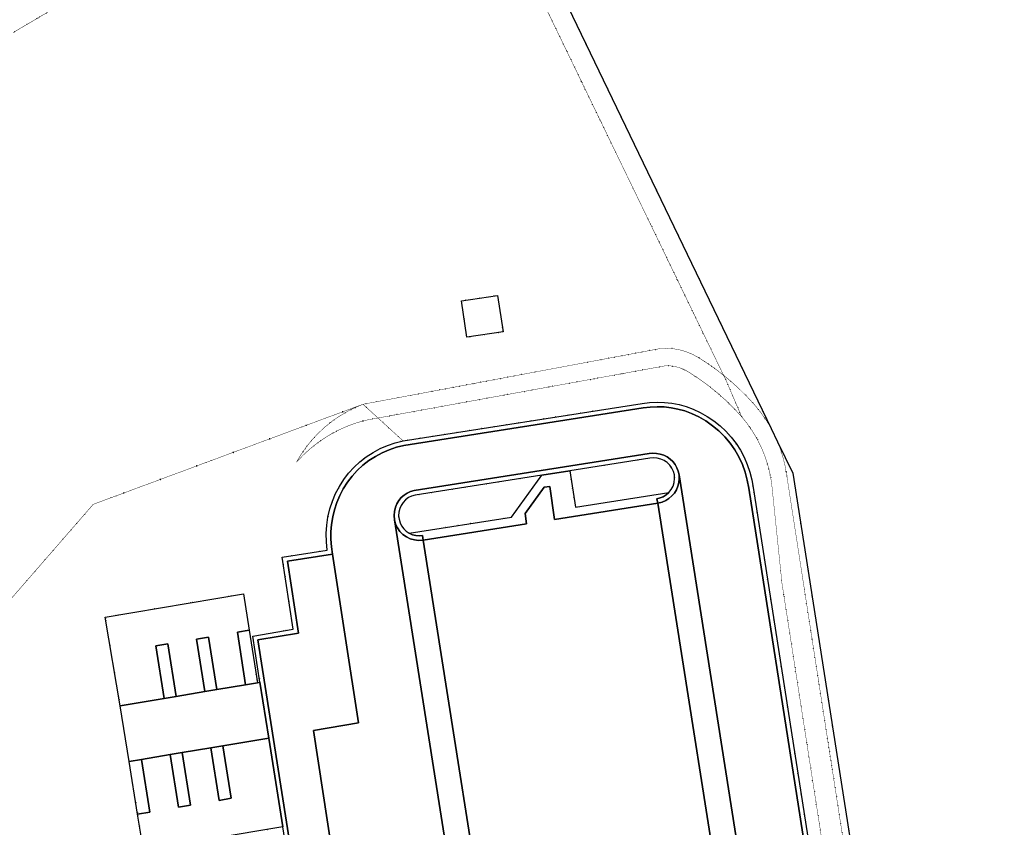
# Model space of a CAD drawing. Header units: millimetres. Extents: x 0 to 1134213, y -536989 to 313336.
# Tile 83 of 86: x 867464 to 974797, y 95890 to 183978. Entities that reach past the tile are written whole.
import ezdxf

# ---------------------------------------------------------------- set-up
doc = ezdxf.new("R2010")
doc.units = ezdxf.units.MM
doc.linetypes.add('DOT', pattern=[6.35, 0, -6.35])
for name, color, linetype in [('panden', 7, 'Continuous'), ('terreindeelbegroeid', 7, 'DOT'), ('waterdeel', 4, 'Continuous'), ('wegdeel_opstelplaats', 7, 'Continuous'), ('wegdeel_parkeervlak', 7, 'Continuous'), ('wegdeel_rijbaan', 7, 'Continuous'), ('wegdeel_voetpad', 7, 'Continuous')]:
    doc.layers.add(name, color=color, linetype=linetype)
doc.layers.add('scheiding_hek', color=7, linetype='Continuous', true_color=0x8a193f)

msp = doc.modelspace()

# ---------------------------------------------------------------- linework, layer by layer
at = {"layer": 'panden'}
msp.add_polyline3d([(920129.7, 72030.4, 0), (911448.7, 127220.4, 0), (922727.7, 128988.4, 0), (922550.7, 130128.4, 0), (924628.7, 132981.4, 0), (925237.7, 133075.4, 0), (925778.7, 129466.4, 0), (937018.7, 131232.4, 0), (945703.7, 76041.4, 0)], dxfattribs=at)
at = {"layer": 'scheiding_hek'}
for p, q in [((915095.7, 210628.4), (949391.7, 139376.4)), ((949391.7, 139376.4), (950089.7, 137926.4))]:
    msp.add_line(p, q, dxfattribs=at)
msp.add_polyline3d([(950089.7, 137926.4, 0), (951734.7, 134508.4, 0), (970659.7, 13430.4, 0)], dxfattribs=at)
at = {"layer": 'terreindeelbegroeid'}
for points in [[(949391.7, 139376.4, 0), (948840.7, 140296.4, 0), (948223.7, 141173.4, 0), (947544.7, 142003.4, 0), (946757.7, 142855.4, 0), (945935.7, 143672.4, 0), (945079.7, 144454.4, 0), (944190.7, 145198.4, 0), (913847.7, 207956.4, 0), (913041.7, 209448.4, 0), (915095.7, 210628.4, 0), (915830.7, 209100.4, 0), (934078.7, 171190.4, 0)], [(916207.7, 149347.4, 0), (920162.7, 149946.4, 0), (919563.7, 153901.4, 0), (915608.7, 153302.4, 0)], [(944190.7, 145198.4, 0), (944498.7, 144561.4, 0), (946150.7, 140694.4, 0), (945296.7, 141614.4, 0), (944400.7, 142490.4, 0), (943461.7, 143321.4, 0), (942482.7, 144105.4, 0), (941466.7, 144839.4, 0), (940415.7, 145522.4, 0), (939947.7, 145790.4, 0), (939449.7, 145998.4, 0), (938929.7, 146142.4, 0), (938395.7, 146219.4, 0), (937855.7, 146229.4, 0), (906525.7, 140533.4, 0), (904884.7, 142032.4, 0), (937324.7, 148115.4, 0), (938035.7, 148137.4, 0), (938745.7, 148085.4, 0), (939446.7, 147958.4, 0), (940129.7, 147758.4, 0), (940787.7, 147488.4, 0), (941414.7, 147151.4, 0), (942366.7, 146538.4, 0), (943291.7, 145887.4, 0)], [(906525.7, 140533.4, 0), (905087.7, 140272.4, 0), (904143.7, 139995.4, 0), (903220.7, 139657.4, 0), (902320.7, 139259.4, 0), (901449.7, 138803.4, 0), (900610.7, 138290.4, 0), (899806.7, 137723.4, 0), (899041.7, 137104.4, 0), (898319.7, 136437.4, 0), (897642.7, 135723.4, 0), (898144.7, 136565.4, 0), (898704.7, 137369.4, 0), (899320.7, 138133.4, 0), (899987.7, 138851.4, 0), (900703.7, 139520.4, 0), (901464.7, 140138.4, 0), (902267.7, 140700.4, 0), (903108.7, 141205.4, 0), (903981.7, 141650.4, 0), (904884.7, 142032.4, 0)], [(974796.7, 10552.4, 0), (973161.7, 9604.4, 0), (968673.7, 12434.4, 0), (969316.7, 16390.4, 0), (951078.7, 134284.4, 0), (950919.7, 135216.4, 0), (950700.7, 136137.4, 0), (950423.7, 137041.4, 0), (950090.8, 137923.5, 0), (950105.9, 137892.5, 0), (951734.7, 134508.4, 0), (970658.1, 13440.3, 0), (974458.7, 11104.4, 0), (974791, 10561.5, 0)], [(938222.7, 132397.4, 0), (928040.7, 130797.4, 0), (927423.7, 134781.4, 0), (936169.7, 136158.4, 0), (936567.7, 136190.4, 0), (936966.7, 136156.4, 0), (937353.7, 136056.4, 0), (937717.7, 135893.4, 0), (938050.7, 135671.4, 0), (938334.7, 135394.4, 0), (938564.7, 135071.4, 0), (938731.7, 134711.4, 0), (938832.7, 134328.4, 0), (938862.7, 133932.4, 0), (938813.7, 133510.4, 0), (938686.7, 133104.4, 0), (938487.7, 132729.4, 0)], [(909935.7, 127962.4, 0), (909611.7, 128180.4, 0), (909330.7, 128451.4, 0), (909100.7, 128767.4, 0), (908928.7, 129117.4, 0), (908819.7, 129492.4, 0), (908775.7, 129880.4, 0), (908800.7, 130269.4, 0), (908891.7, 130649.4, 0), (909045.7, 131007.4, 0), (909260.7, 131332.4, 0), (909528.7, 131614.4, 0), (909842.7, 131845.4, 0), (910191.7, 132017.4, 0), (910565.7, 132126.4, 0), (924390.7, 134303.4, 0), (921067.7, 129713.4, 0)]]:
    msp.add_polyline3d(points, close=True, dxfattribs=at)
for points in [[(913847.7, 207956.4, 0), (944190.7, 145198.4, 0), (943291.7, 145887.4, 0), (942366.7, 146538.4, 0), (941414.7, 147151.4, 0), (940787.7, 147488.4, 0), (940129.7, 147758.4, 0), (939446.7, 147958.4, 0), (938745.7, 148085.4, 0), (938035.7, 148137.4, 0), (937324.7, 148115.4, 0), (904884.7, 142032.4, 0), (875478.7, 131117.4, 0), (863379.7, 117195.4, 0)], [(884699.7, 193160.4, 0), (866754.7, 182575.4, 0)], [(866754.7, 182575.4, 0), (884699.7, 193160.4, 0)], [(966162.7, 12968.4, 0), (947429.7, 132945.4, 0), (947282.7, 133800.4, 0), (947066.7, 134641.4, 0), (946783.7, 135462.4, 0), (946435.7, 136257.4, 0), (946024.7, 137022.4, 0), (945553.7, 137751.4, 0), (945025.7, 138440.4, 0), (944443.7, 139084.4, 0), (943811.7, 139679.4, 0), (943133.7, 140221.4, 0), (942414.7, 140707.4, 0), (941658.7, 141134.4, 0), (940870.7, 141498.4, 0), (940113.7, 141775.4, 0), (939336.7, 141990.4, 0), (938545.7, 142144.4, 0), (937744.7, 142236.4, 0), (936938.7, 142263.4, 0), (936133.7, 142227.4, 0), (935333.7, 142128.4, 0), (909263.7, 138032.4, 0), (906525.7, 140533.4, 0), (937855.7, 146229.4, 0), (938395.7, 146219.4, 0), (938929.7, 146142.4, 0), (939449.7, 145998.4, 0), (939947.7, 145790.4, 0), (940415.7, 145522.4, 0), (941466.7, 144839.4, 0), (942482.7, 144105.4, 0), (943461.7, 143321.4, 0), (944400.7, 142490.4, 0), (945296.7, 141614.4, 0), (946150.7, 140694.4, 0), (946779.7, 139913.4, 0), (947350.7, 139090.4, 0), (947861.7, 138228.4, 0), (948308.7, 137332.4, 0), (948689.7, 136406.4, 0), (949003.7, 135455.4, 0), (949248.7, 134483.4, 0), (949422.7, 133497.4, 0), (950564.7, 122474.4, 0), (966730.7, 18408.4, 0)], [(966730.7, 18408.4, 0), (950564.7, 122474.4, 0), (949422.7, 133497.4, 0), (949248.7, 134483.4, 0), (949003.7, 135455.4, 0), (948689.7, 136406.4, 0), (948308.7, 137332.4, 0), (947861.7, 138228.4, 0), (947350.7, 139090.4, 0), (946779.7, 139913.4, 0), (946150.7, 140694.4, 0), (944498.7, 144561.4, 0), (944190.7, 145198.4, 0), (945079.7, 144454.4, 0), (945935.7, 143672.4, 0), (946757.7, 142855.4, 0), (947544.7, 142003.4, 0), (948223.7, 141173.4, 0), (948840.7, 140296.4, 0), (949391.7, 139376.4, 0), (949757.7, 138615.4, 0), (950089.7, 137926.4, 0), (950090.7, 137923.4, 0), (950423.7, 137041.4, 0), (950700.7, 136137.4, 0), (950919.7, 135216.4, 0), (951078.7, 134284.4, 0), (969316.7, 16390.4, 0)], [(863379.7, 117195.4, 0), (875478.7, 131117.4, 0), (904884.7, 142032.4, 0), (903981.7, 141650.4, 0), (903108.7, 141205.4, 0), (902267.7, 140700.4, 0), (901464.7, 140138.4, 0), (900703.7, 139520.4, 0), (899987.7, 138851.4, 0), (899320.7, 138133.4, 0), (898704.7, 137369.4, 0), (898144.7, 136565.4, 0), (897642.7, 135723.4, 0), (898319.7, 136437.4, 0), (899041.7, 137104.4, 0), (899806.7, 137723.4, 0), (900610.7, 138290.4, 0), (901449.7, 138803.4, 0), (902320.7, 139259.4, 0), (903220.7, 139657.4, 0), (904143.7, 139995.4, 0), (905087.7, 140272.4, 0), (906525.7, 140533.4, 0), (909263.7, 138032.4, 0), (908407.7, 137825.4, 0), (907572.7, 137547.4, 0), (906763.7, 137198.4, 0), (905988.7, 136782.4, 0), (905250.7, 136301.4, 0), (904556.7, 135760.4, 0), (903910.7, 135161.4, 0), (903318.7, 134509.4, 0), (902783.7, 133810.4, 0), (902309.7, 133068.4, 0), (901901.7, 132288.4, 0), (901560.7, 131476.4, 0), (901280.7, 130612.4, 0), (901072.7, 129727.4, 0), (900939.7, 128829.4, 0), (900881.7, 127922.4, 0), (900899.7, 127014.4, 0), (900992.7, 126110.4, 0), (896072.7, 125338.4, 0), (897276.7, 117491.4, 0), (892867.7, 116748.4, 0), (893657.7, 111709.4, 0), (893391.7, 111664.4, 0), (892492.7, 117395.4, 0), (891872.7, 121347.4, 0), (876783.7, 118804.4, 0), (878411.7, 109140.4, 0), (879393.7, 103059.4, 0), (880317.7, 97332.4, 0), (880954.7, 93383.4, 0), (896131.7, 95941.4, 0), (900457.7, 68360.4, 0)]]:
    msp.add_polyline3d(points, dxfattribs=at)
at = {"layer": 'waterdeel'}
msp.add_polyline3d([(916207.7, 149347.4, 0), (915608.7, 153302.4, 0), (919563.7, 153901.4, 0), (920162.7, 149946.4, 0)], close=True, dxfattribs=at)
at = {"layer": 'wegdeel_opstelplaats'}
for points in [[(957863.7, 16025.4, 0), (953214.7, 15302.4, 0), (949099.7, 41470.4, 0), (948098.7, 47863.4, 0), (950074.7, 48172.4, 0), (946703.7, 69668.4, 0), (945703.7, 76041.4, 0), (937018.7, 131232.4, 0), (937503.7, 131356.4, 0), (937889.7, 131525.4, 0), (938244.7, 131750.4, 0), (938562.7, 132027.4, 0), (938834.7, 132348.4, 0), (939055.7, 132707.4, 0), (939218.7, 133095.4, 0), (939322.7, 133503.4, 0), (939362.7, 133922.4, 0), (939338.7, 134328.4, 0), (952394.7, 51268.4, 0)], [(911448.7, 127220.4, 0), (920129.7, 72030.4, 0), (917424.7, 71595.4, 0), (914859.7, 87864.4, 0), (908323.7, 129424.4, 0), (908448.7, 128975.4, 0), (908647.7, 128553.4, 0), (908913.7, 128171.4, 0), (909241.7, 127839.4, 0), (909619.7, 127567.4, 0), (910038.7, 127363.4, 0), (910486.7, 127232.4, 0), (910949.7, 127178.4, 0)]]:
    msp.add_polyline3d(points, close=True, dxfattribs=at)
at = {"layer": 'wegdeel_parkeervlak'}
msp.add_polyline3d([(905127.7, 69616.4, 0), (900873.7, 68932.4, 0), (893438.7, 116337.4, 0), (897845.7, 117080.4, 0), (896642.7, 124921.4, 0), (901569.7, 125694.4, 0), (904410.7, 107275.4, 0), (899477.7, 106443.4, 0)], close=True, dxfattribs=at)
at = {"layer": 'wegdeel_rijbaan'}
for points in [[(900457.7, 68360.4, 0), (896131.7, 95941.4, 0), (894612.7, 105623.4, 0), (893657.7, 111709.4, 0), (892867.7, 116748.4, 0), (897276.7, 117491.4, 0), (896072.7, 125338.4, 0), (900992.7, 126110.4, 0), (900899.7, 127014.4, 0), (900881.7, 127922.4, 0), (900939.7, 128829.4, 0), (901072.7, 129727.4, 0), (901280.7, 130612.4, 0), (901560.7, 131476.4, 0), (901901.7, 132288.4, 0), (902309.7, 133068.4, 0), (902783.7, 133810.4, 0), (903318.7, 134509.4, 0), (903910.7, 135161.4, 0), (904556.7, 135760.4, 0), (905250.7, 136301.4, 0), (905988.7, 136782.4, 0), (906763.7, 137198.4, 0), (907572.7, 137547.4, 0), (908407.7, 137825.4, 0), (909263.7, 138032.4, 0), (935333.7, 142128.4, 0), (936133.7, 142227.4, 0), (936938.7, 142263.4, 0), (937744.7, 142236.4, 0), (938545.7, 142144.4, 0), (939336.7, 141990.4, 0), (940113.7, 141775.4, 0), (940870.7, 141498.4, 0), (941658.7, 141134.4, 0), (942414.7, 140707.4, 0), (943133.7, 140221.4, 0), (943811.7, 139679.4, 0), (944443.7, 139084.4, 0), (945025.7, 138440.4, 0), (945553.7, 137751.4, 0), (946024.7, 137022.4, 0), (946435.7, 136257.4, 0), (946783.7, 135462.4, 0), (947066.7, 134641.4, 0), (947282.7, 133800.4, 0), (947429.7, 132945.4, 0), (966162.7, 12968.4, 0)], [(965005.7, 17136.4, 0), (946934.7, 132874.4, 0), (946779.7, 133758.4, 0), (946548.7, 134625.4, 0), (946242.7, 135468.4, 0), (945864.7, 136282.4, 0), (945416.7, 137059.4, 0), (944902.7, 137794.4, 0), (944325.7, 138482.4, 0), (943691.7, 139117.4, 0), (943004.7, 139694.4, 0), (942269.7, 140208.4, 0), (941492.7, 140657.4, 0), (940679.7, 141036.4, 0), (939959.7, 141299.4, 0), (939221.7, 141504.4, 0), (938468.7, 141650.4, 0), (937707.7, 141737.4, 0), (936941.7, 141763.4, 0), (936176.7, 141729.4, 0), (935415.7, 141635.4, 0), (909350.7, 137540.4, 0), (908536.7, 137343.4, 0), (907743.7, 137077.4, 0), (906974.7, 136745.4, 0), (906237.7, 136349.4, 0), (905536.7, 135891.4, 0), (904876.7, 135376.4, 0), (904262.7, 134806.4, 0), (903699.7, 134187.4, 0), (903191.7, 133521.4, 0), (902741.7, 132816.4, 0), (902353.7, 132074.4, 0), (902029.7, 131302.4, 0), (901776.7, 130529.4, 0), (901584.7, 129738.4, 0), (901454.7, 128935.4, 0), (901388.7, 128123.4, 0), (901385.7, 127310.4, 0), (901445.7, 126498.4, 0), (901569.7, 125694.4, 0), (896642.7, 124921.4, 0), (897845.7, 117080.4, 0), (893438.7, 116337.4, 0), (900873.7, 68932.4, 0)], [(905127.7, 69616.4, 0), (899477.7, 106443.4, 0), (904410.7, 107275.4, 0), (901569.7, 125694.4, 0), (901445.7, 126498.4, 0), (901385.7, 127310.4, 0), (901388.7, 128123.4, 0), (901454.7, 128935.4, 0), (901584.7, 129738.4, 0), (901776.7, 130529.4, 0), (902029.7, 131302.4, 0), (902353.7, 132074.4, 0), (902741.7, 132816.4, 0), (903191.7, 133521.4, 0), (903699.7, 134187.4, 0), (904262.7, 134806.4, 0), (904876.7, 135376.4, 0), (905536.7, 135891.4, 0), (906237.7, 136349.4, 0), (906974.7, 136745.4, 0), (907743.7, 137077.4, 0), (908536.7, 137343.4, 0), (909350.7, 137540.4, 0), (935415.7, 141635.4, 0), (936176.7, 141729.4, 0), (936941.7, 141763.4, 0), (937707.7, 141737.4, 0), (938468.7, 141650.4, 0), (939221.7, 141504.4, 0), (939959.7, 141299.4, 0), (940679.7, 141036.4, 0), (941492.7, 140657.4, 0), (942269.7, 140208.4, 0), (943004.7, 139694.4, 0), (943691.7, 139117.4, 0), (944325.7, 138482.4, 0), (944902.7, 137794.4, 0), (945416.7, 137059.4, 0), (945864.7, 136282.4, 0), (946242.7, 135468.4, 0), (946548.7, 134625.4, 0), (946779.7, 133758.4, 0), (946934.7, 132874.4, 0), (965005.7, 17136.4, 0)], [(952394.7, 51268.4, 0), (939338.7, 134328.4, 0), (939253.7, 134726.4, 0), (939109.7, 135107.4, 0), (938909.7, 135461.4, 0), (938659.7, 135782.4, 0), (938363.7, 136061.4, 0), (938031.7, 136289.4, 0), (937670.7, 136469.4, 0), (937288.7, 136597.4, 0), (936892.7, 136671.4, 0), (936489.7, 136689.4, 0), (936088.7, 136651.4, 0), (910478.7, 132618.4, 0), (910082.7, 132510.4, 0), (909707.7, 132343.4, 0), (909361.7, 132121.4, 0), (909052.7, 131850.4, 0), (908788.7, 131536.4, 0), (908574.7, 131185.4, 0), (908416.7, 130806.4, 0), (908307.7, 130353.4, 0), (908275.7, 129888.4, 0), (908323.7, 129424.4, 0), (914859.7, 87864.4, 0)]]:
    msp.add_polyline3d(points, dxfattribs=at)
for points in [[(939338.7, 134328.4, 0), (939362.7, 133922.4, 0), (939322.7, 133503.4, 0), (939218.7, 133095.4, 0), (939055.7, 132707.4, 0), (938834.7, 132348.4, 0), (938562.7, 132027.4, 0), (938244.7, 131750.4, 0), (937889.7, 131525.4, 0), (937503.7, 131356.4, 0), (937018.7, 131232.4, 0), (936913.7, 131724.4, 0), (937277.7, 131809.4, 0), (937623.7, 131952.4, 0), (937941.7, 132150.4, 0), (938222.7, 132397.4, 0), (938487.7, 132729.4, 0), (938686.7, 133104.4, 0), (938813.7, 133510.4, 0), (938862.7, 133932.4, 0), (938832.7, 134328.4, 0), (938731.7, 134711.4, 0), (938564.7, 135071.4, 0), (938334.7, 135394.4, 0), (938050.7, 135671.4, 0), (937717.7, 135893.4, 0), (937353.7, 136056.4, 0), (936966.7, 136156.4, 0), (936567.7, 136190.4, 0), (936169.7, 136158.4, 0), (927423.7, 134781.4, 0), (924390.7, 134303.4, 0), (910565.7, 132126.4, 0), (910191.7, 132017.4, 0), (909842.7, 131845.4, 0), (909528.7, 131614.4, 0), (909260.7, 131332.4, 0), (909045.7, 131007.4, 0), (908891.7, 130649.4, 0), (908800.7, 130269.4, 0), (908775.7, 129880.4, 0), (908819.7, 129492.4, 0), (908928.7, 129117.4, 0), (909100.7, 128767.4, 0), (909330.7, 128451.4, 0), (909611.7, 128180.4, 0), (909935.7, 127962.4, 0), (910276.7, 127807.4, 0), (910638.7, 127711.4, 0), (911011.7, 127676.4, 0), (911385.7, 127703.4, 0), (911448.7, 127220.4, 0), (910949.7, 127178.4, 0), (910486.7, 127232.4, 0), (910038.7, 127363.4, 0), (909619.7, 127567.4, 0), (909241.7, 127839.4, 0), (908913.7, 128171.4, 0), (908647.7, 128553.4, 0), (908448.7, 128975.4, 0), (908323.7, 129424.4, 0), (908275.7, 129888.4, 0), (908307.7, 130353.4, 0), (908416.7, 130806.4, 0), (908574.7, 131185.4, 0), (908788.7, 131536.4, 0), (909052.7, 131850.4, 0), (909361.7, 132121.4, 0), (909707.7, 132343.4, 0), (910082.7, 132510.4, 0), (910478.7, 132618.4, 0), (936088.7, 136651.4, 0), (936489.7, 136689.4, 0), (936892.7, 136671.4, 0), (937288.7, 136597.4, 0), (937670.7, 136469.4, 0), (938031.7, 136289.4, 0), (938363.7, 136061.4, 0), (938659.7, 135782.4, 0), (938909.7, 135461.4, 0), (939109.7, 135107.4, 0), (939253.7, 134726.4, 0)], [(894612.7, 105623.4, 0), (889611.7, 104780.4, 0), (888309.7, 104561.4, 0), (885174.7, 104033.4, 0), (883873.7, 103814.4, 0), (880737.7, 103285.4, 0), (879393.7, 103059.4, 0), (878411.7, 109140.4, 0), (883215.7, 109950.4, 0), (884517.7, 110169.4, 0), (887652.7, 110697.4, 0), (888953.7, 110917.4, 0), (892089.7, 111445.4, 0), (893391.7, 111664.4, 0), (893657.7, 111709.4, 0)]]:
    msp.add_polyline3d(points, close=True, dxfattribs=at)
at = {"layer": 'wegdeel_voetpad'}
for points in [[(938222.7, 132397.4, 0), (937941.7, 132150.4, 0), (937623.7, 131952.4, 0), (937277.7, 131809.4, 0), (936913.7, 131724.4, 0), (937018.7, 131232.4, 0), (925778.7, 129466.4, 0), (925237.7, 133075.4, 0), (924628.7, 132981.4, 0), (922550.7, 130128.4, 0), (922727.7, 128988.4, 0), (911448.7, 127220.4, 0), (911385.7, 127703.4, 0), (911011.7, 127676.4, 0), (910638.7, 127711.4, 0), (910276.7, 127807.4, 0), (909935.7, 127962.4, 0), (921067.7, 129713.4, 0), (924390.7, 134303.4, 0), (927423.7, 134781.4, 0), (928040.7, 130797.4, 0)], [(892492.7, 117395.4, 0), (891191.7, 117175.4, 0), (892089.7, 111445.4, 0), (888953.7, 110917.4, 0), (888055.7, 116647.4, 0), (886754.7, 116427.4, 0), (887652.7, 110697.4, 0), (884517.7, 110169.4, 0), (883618.7, 115899.4, 0), (882317.7, 115679.4, 0), (883215.7, 109950.4, 0), (878411.7, 109140.4, 0), (876783.7, 118804.4, 0), (891872.7, 121347.4, 0)], [(893391.7, 111664.4, 0), (892089.7, 111445.4, 0), (891191.7, 117175.4, 0), (892492.7, 117395.4, 0)], [(888953.7, 110917.4, 0), (887652.7, 110697.4, 0), (886754.7, 116427.4, 0), (888055.7, 116647.4, 0)], [(884517.7, 110169.4, 0), (883215.7, 109950.4, 0), (882317.7, 115679.4, 0), (883618.7, 115899.4, 0)], [(896131.7, 95941.4, 0), (880954.7, 93383.4, 0), (880317.7, 97332.4, 0), (881635.7, 97555.4, 0), (880737.7, 103285.4, 0), (883873.7, 103814.4, 0), (884771.7, 98083.4, 0), (886072.7, 98303.4, 0), (885174.7, 104033.4, 0), (888309.7, 104561.4, 0), (889208.7, 98831.4, 0), (890509.7, 99051.4, 0), (889611.7, 104780.4, 0), (894612.7, 105623.4, 0)], [(888309.7, 104561.4, 0), (889611.7, 104780.4, 0), (890509.7, 99051.4, 0), (889208.7, 98831.4, 0)], [(880317.7, 97332.4, 0), (879393.7, 103059.4, 0), (880737.7, 103285.4, 0), (881635.7, 97555.4, 0)], [(883873.7, 103814.4, 0), (885174.7, 104033.4, 0), (886072.7, 98303.4, 0), (884771.7, 98083.4, 0)]]:
    msp.add_polyline3d(points, close=True, dxfattribs=at)

doc.saveas('drawing.dxf')
